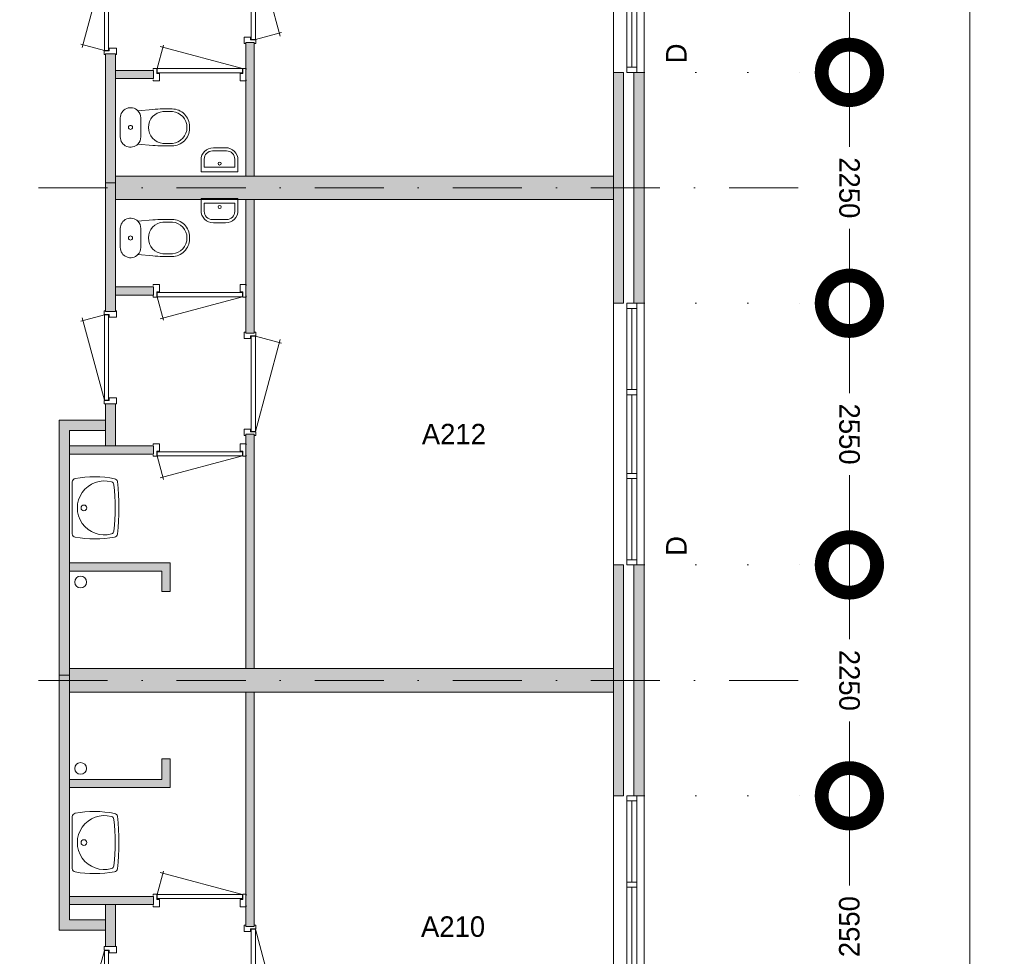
# Model space of a CAD drawing. Header units: millimetres. Extents: x -8493 to 75607, y -19302 to 56340.
# Tile 38 of 40: x 43980 to 53574, y 24404 to 33531. Entities that reach past the tile are written whole.
import ezdxf
from ezdxf.enums import TextEntityAlignment as Align

# ---------------------------------------------------------------- set-up
doc = ezdxf.new("R2010")
doc.units = ezdxf.units.MM
doc.header["$PDMODE"] = 3
doc.header["$PDSIZE"] = 1
doc.linetypes.add('DGN1', pattern=[504.6, 0, -504.6])
doc.linetypes.add('DGN4', pattern=[1345.6, 672.8, -336.4, 0, -336.4])
for name, color, linetype in [('16', 7, 'Continuous'), ('17', 7, 'Continuous'), ('30', 7, 'Continuous'), ('32', 7, 'Continuous'), ('33', 7, 'Continuous'), ('40', 7, 'Continuous'), ('48', 7, 'Continuous'), ('56', 7, 'Continuous'), ('58', 7, 'Continuous'), ('62', 7, 'Continuous')]:
    doc.layers.add(name, color=color, linetype=linetype)
doc.styles.add('dgn003', font='dgn003.shx')
doc.styles.get("Standard").update_dxf_attribs({"font": 'arial.ttf'})
doc.dimstyles.get("Standard").update_dxf_attribs({"dimtxt": 0.18, "dimasz": 0.18, "dimexe": 0.18, "dimexo": 0.0625, "dimgap": 0.09, "dimtad": 0, "dimtih": 1, "dimtoh": 1, "dimdec": 4, "dimzin": 0, "dimdsep": 46, "dimtxsty": 'Standard', "dimcen": 0.09, "dimadec": 0, "dimazin": 0, "dimtfac": 1, "dimtdec": 4, "dimtofl": 0, "dimtmove": 0, "dimatfit": 3, "dimfxl": 1, "dimtolj": 1, "dimtzin": 0, "dimarcsym": 0})

# ---------------------------------------------------------------- blocks, each defined once
blk = doc.blocks.new('830R1090')
at = {"layer": '33', "color": 1, "linetype": 'Continuous', "lineweight": 0}
for p, q in [((38, 108), (99.32, 336.87)), ((868, 108), (66.28, 322.82))]:
    blk.add_line(p, q, dxfattribs=at)
at = {"layer": '33', "color": 92, "linetype": 'Continuous', "lineweight": 13, "true_color": 0x00e100, "flags": 128}
for points in [[(0, 100), (0, 111), (35, 111), (35, 61), (60, 61), (60, -11), (0, -11), (0, 0)], [(906, 100), (906, 111), (871, 111), (871, 61), (846, 61), (846, -11), (906, -11), (906, 0)]]:
    blk.add_lwpolyline(points, dxfattribs=at)
at = {"layer": '33', "color": 2, "linetype": 'Continuous', "lineweight": 13, "true_color": 0xf0f000, "flags": 128}
blk.add_lwpolyline([(868, 108), (38, 108), (38, 68), (868, 68), (868, 108)], dxfattribs=at)
blk = doc.blocks.new('930L0930')
at = {"layer": '33', "color": 1, "linetype": 'Continuous', "lineweight": 0}
for p, q in [((98, -38), (338.7, -936.31)), ((98, -968), (353.44, -899.56))]:
    blk.add_line(p, q, dxfattribs=at)
at = {"layer": '33', "color": 92, "linetype": 'Continuous', "lineweight": 13, "true_color": 0x00e100, "flags": 128}
for points in [[(90, 0), (101, 0), (101, -35), (51, -35), (51, -60), (-11, -60), (-11, 0), (0, 0)], [(90, -1006), (101, -1006), (101, -971), (51, -971), (51, -946), (-11, -946), (-11, -1006), (0, -1006)]]:
    blk.add_lwpolyline(points, dxfattribs=at)
at = {"layer": '33', "color": 2, "linetype": 'Continuous', "lineweight": 13, "true_color": 0xf0f000, "flags": 128}
blk.add_lwpolyline([(98, -968), (98, -38), (58, -38), (58, -968), (98, -968)], dxfattribs=at)
blk = doc.blocks.new('WT0130')
at = {"layer": '40', "color": 7, "linetype": 'Continuous', "lineweight": 0}
blk.add_line((20, 253.2), (20, -253.2), dxfattribs=at)
at = {"layer": '40', "color": 7, "linetype": 'Continuous', "lineweight": 0, "flags": 128}
for points in [[(47.3, 285.7, -0.090801), (432.1, 284.5)], [(20, 253.2, -0.363957), (47.3, 285.7)], [(400.8, -254, -1.30637), (400.8, 254)], [(400.8, 254, -0.309671), (425, 225.6)], [(425, 225.6, -0.052773), (425, -225.6)], [(432.1, 284.5, -0.328769), (459, 256)], [(459, 256, -0.059915), (459, -256)], [(47.3, -285.7, -0.363957), (20, -253.2)], [(432.1, -284.5, -0.090801), (47.3, -285.7)], [(425, -225.6, -0.309671), (400.8, -254)], [(459, -256, -0.328769), (432.1, -284.5)]]:
    blk.add_lwpolyline(points, format="xyb", dxfattribs=at)
at = {"layer": '40', "color": 7, "linetype": 'Continuous', "lineweight": 0}
blk.add_circle((133.3, 0), 28.1, dxfattribs=at)
blk = doc.blocks.new('830R1092')
at = {"layer": '33', "color": 1, "linetype": 'Continuous', "lineweight": 0}
for p, q in [((-108, 868), (-322.82, 66.28)), ((-108, 38), (-336.87, 99.32))]:
    blk.add_line(p, q, dxfattribs=at)
at = {"layer": '33', "color": 92, "linetype": 'Continuous', "lineweight": 13, "true_color": 0x00e100, "flags": 128}
for points in [[(-100, 906), (-111, 906), (-111, 871), (-61, 871), (-61, 846), (11, 846), (11, 906), (0, 906)], [(-100, 0), (-111, 0), (-111, 35), (-61, 35), (-61, 60), (11, 60), (11, 0), (0, 0)]]:
    blk.add_lwpolyline(points, dxfattribs=at)
at = {"layer": '33', "color": 2, "linetype": 'Continuous', "lineweight": 13, "true_color": 0xf0f000, "flags": 128}
blk.add_lwpolyline([(-108, 868), (-108, 38), (-68, 38), (-68, 868), (-108, 868)], dxfattribs=at)
blk = doc.blocks.new('830R1093')
at = {"layer": '33', "color": 1, "linetype": 'Continuous', "lineweight": 0}
for p, q in [((38, -108), (99.32, -336.87)), ((868, -108), (66.28, -322.82))]:
    blk.add_line(p, q, dxfattribs=at)
at = {"layer": '33', "color": 92, "linetype": 'Continuous', "lineweight": 13, "true_color": 0x00e100, "flags": 128}
for points in [[(0, -100), (0, -111), (35, -111), (35, -61), (60, -61), (60, 11), (0, 11), (0, 0)], [(906, -100), (906, -111), (871, -111), (871, -61), (846, -61), (846, 11), (906, 11), (906, 0)]]:
    blk.add_lwpolyline(points, dxfattribs=at)
at = {"layer": '33', "color": 2, "linetype": 'Continuous', "lineweight": 13, "true_color": 0xf0f000, "flags": 128}
blk.add_lwpolyline([(868, -108), (38, -108), (38, -68), (868, -68), (868, -108)], dxfattribs=at)
blk = doc.blocks.new('930L0931')
at = {"layer": '33', "color": 1, "linetype": 'Continuous', "lineweight": 0}
for p, q in [((98, 968), (353.44, 899.56)), ((98, 38), (338.7, 936.31))]:
    blk.add_line(p, q, dxfattribs=at)
at = {"layer": '33', "color": 92, "linetype": 'Continuous', "lineweight": 13, "true_color": 0x00e100, "flags": 128}
for points in [[(90, 1006), (101, 1006), (101, 971), (51, 971), (51, 946), (-11, 946), (-11, 1006), (0, 1006)], [(90, 0), (101, 0), (101, 35), (51, 35), (51, 60), (-11, 60), (-11, 0), (0, 0)]]:
    blk.add_lwpolyline(points, dxfattribs=at)
at = {"layer": '33', "color": 2, "linetype": 'Continuous', "lineweight": 13, "true_color": 0xf0f000, "flags": 128}
blk.add_lwpolyline([(98, 968), (98, 38), (58, 38), (58, 968), (98, 968)], dxfattribs=at)
blk = doc.blocks.new('830R1094')
at = {"layer": '33', "color": 1, "linetype": 'Continuous', "lineweight": 0}
for p, q in [((38, -108), (99.32, -336.87)), ((868, -108), (66.28, -322.82))]:
    blk.add_line(p, q, dxfattribs=at)
at = {"layer": '33', "color": 92, "linetype": 'Continuous', "lineweight": 13, "true_color": 0x00e100, "flags": 128}
for points in [[(0, -100), (0, -111), (35, -111), (35, -61), (60, -61), (60, 11), (0, 11), (0, 0)], [(906, -100), (906, -111), (871, -111), (871, -61), (846, -61), (846, 11), (906, 11), (906, 0)]]:
    blk.add_lwpolyline(points, dxfattribs=at)
at = {"layer": '33', "color": 2, "linetype": 'Continuous', "lineweight": 13, "true_color": 0xf0f000, "flags": 128}
blk.add_lwpolyline([(868, -108), (38, -108), (38, -68), (868, -68), (868, -108)], dxfattribs=at)
blk = doc.blocks.new('CLOS0231')
at = {"layer": '40', "color": 7, "linetype": 'Continuous', "lineweight": 0}
for p, q in [((527.8, 155), (435.8, 155)), ((220, -92.5), (220, 92.5)), ((670, -1.1), (670, 0.8)), ((527.8, -155), (435.5, -155))]:
    blk.add_line(p, q, dxfattribs=at)
at = {"layer": '40', "color": 7, "linetype": 'Continuous', "lineweight": 0, "flags": 128}
for points in [[(338.3, -175.7), (191.9, -162), (191.9, -162, -0.674333), (20, -92.5), (20, -92.5), (20, 92.5), (20, 92.5, -0.674333), (191.9, 162), (191.9, 162), (338.3, 175.7), (338.3, 175.7, -0.023285), (431.3, 180), (431.3, 180), (525, 180), (525, 180, -0.414214), (695, 10), (695, 10), (695, -10), (695, -10, -0.414214), (525, -180), (525, -180), (431.3, -180), (431.3, -180, -0.023285), (338.3, -175.7)], [(436.6, -155, -0.917514), (436.6, 155)], [(527.8, 155, -0.917521), (527.8, -155)]]:
    blk.add_lwpolyline(points, format="xyb", dxfattribs=at)
at = {"layer": '40', "color": 7, "linetype": 'Continuous', "lineweight": 0}
blk.add_circle((120, 0), 20, dxfattribs=at)
for centre, start, end in [((120, 92.5), 0, 44.02728), ((120, -92.5), 315.97272, 0)]:
    blk.add_arc(centre, 100, start, end, dxfattribs=at)
blk = doc.blocks.new('WT0131')
at = {"layer": '40', "color": 7, "linetype": 'Continuous', "lineweight": 0}
blk.add_line((20, -253.2), (20, 253.2), dxfattribs=at)
blk.add_circle((133.3, 0), 28.1, dxfattribs=at)
for centre, radius, start, end in [((236.5, -765.8), 1068.4, 79.44861, 100.20169), ((53, 253.2), 33, 100.00267, 180), ((332.1, 0), 263.1, 74.86666, 285.13334), ((392.2, 222.2), 33, 6.04176, 74.86666), ((-1706.8, 0), 2143.7, 353.95824, 6.04176), ((426.2, 252), 33, 6.85751, 79.65449), ((-1669.4, 0), 2143.7, 353.14249, 6.85751), ((53, -253.2), 33, 180, 259.99733), ((236.5, 765.8), 1068.4, 259.79831, 280.55139), ((392.2, -222.2), 33, 285.13334, 353.95824), ((426.2, -252), 33, 280.34551, 353.14249)]:
    blk.add_arc(centre, radius, start, end, dxfattribs=at)
blk = doc.blocks.new('830R1095')
at = {"layer": '33', "color": 1, "linetype": 'Continuous', "lineweight": 0}
for p, q in [((-108, -38), (-336.87, -99.32)), ((-108, -868), (-322.82, -66.28))]:
    blk.add_line(p, q, dxfattribs=at)
at = {"layer": '33', "color": 92, "linetype": 'Continuous', "lineweight": 13, "true_color": 0x00e100, "flags": 128}
for points in [[(-100, 0), (-111, 0), (-111, -35), (-61, -35), (-61, -60), (11, -60), (11, 0), (0, 0)], [(-100, -906), (-111, -906), (-111, -871), (-61, -871), (-61, -846), (11, -846), (11, -906), (0, -906)]]:
    blk.add_lwpolyline(points, dxfattribs=at)
at = {"layer": '33', "color": 2, "linetype": 'Continuous', "lineweight": 13, "true_color": 0xf0f000, "flags": 128}
blk.add_lwpolyline([(-108, -868), (-108, -38), (-68, -38), (-68, -868), (-108, -868)], dxfattribs=at)
blk = doc.blocks.new('930L0932')
at = {"layer": '33', "color": 1, "linetype": 'Continuous', "lineweight": 0}
for p, q in [((98, -38), (338.7, -936.31)), ((98, -968), (353.44, -899.56))]:
    blk.add_line(p, q, dxfattribs=at)
at = {"layer": '33', "color": 92, "linetype": 'Continuous', "lineweight": 13, "true_color": 0x00e100, "flags": 128}
for points in [[(90, 0), (101, 0), (101, -35), (51, -35), (51, -60), (-11, -60), (-11, 0), (0, 0)], [(90, -1006), (101, -1006), (101, -971), (51, -971), (51, -946), (-11, -946), (-11, -1006), (0, -1006)]]:
    blk.add_lwpolyline(points, dxfattribs=at)
at = {"layer": '33', "color": 2, "linetype": 'Continuous', "lineweight": 13, "true_color": 0xf0f000, "flags": 128}
blk.add_lwpolyline([(98, -968), (98, -38), (58, -38), (58, -968), (98, -968)], dxfattribs=at)
blk = doc.blocks.new('CLOS0232')
at = {"layer": '40', "color": 7, "linetype": 'Continuous', "lineweight": 0}
for p, q in [((527.8, 155), (435.5, 155)), ((220, 92.5), (220, -92.5)), ((670, 1.1), (670, -0.8)), ((527.8, -155), (435.8, -155))]:
    blk.add_line(p, q, dxfattribs=at)
at = {"layer": '40', "color": 7, "linetype": 'Continuous', "lineweight": 0, "flags": 128}
for points in [[(338.3, 175.7), (191.9, 162), (191.9, 162, 0.674333), (20, 92.5), (20, 92.5), (20, -92.5), (20, -92.5, 0.674333), (191.9, -162), (191.9, -162), (338.3, -175.7), (338.3, -175.7, 0.023285), (431.3, -180), (431.3, -180), (525, -180), (525, -180, 0.414214), (695, -10), (695, -10), (695, 10), (695, 10, 0.414214), (525, 180), (525, 180), (431.3, 180), (431.3, 180, 0.023285), (338.3, 175.7)], [(191.9, 162, -0.194504), (220, 92.5)], [(220, -92.5, -0.194504), (191.9, -162)]]:
    blk.add_lwpolyline(points, format="xyb", dxfattribs=at)
at = {"layer": '40', "color": 7, "linetype": 'Continuous', "lineweight": 0}
blk.add_circle((120, 0), 20, dxfattribs=at)
for centre, start, end in [((450, 0), 94.92635, 265.07365), ((514.4, 0), 274.9259, 85.0741)]:
    blk.add_arc(centre, 155.6, start, end, dxfattribs=at)
blk = doc.blocks.new('830R1097')
at = {"layer": '33', "color": 1, "linetype": 'Continuous', "lineweight": 0}
for p, q in [((38, 108), (99.32, 336.87)), ((868, 108), (66.28, 322.82))]:
    blk.add_line(p, q, dxfattribs=at)
at = {"layer": '33', "color": 92, "linetype": 'Continuous', "lineweight": 13, "true_color": 0x00e100, "flags": 128}
for points in [[(0, 100), (0, 111), (35, 111), (35, 61), (60, 61), (60, -11), (0, -11), (0, 0)], [(906, 100), (906, 111), (871, 111), (871, 61), (846, 61), (846, -11), (906, -11), (906, 0)]]:
    blk.add_lwpolyline(points, dxfattribs=at)
at = {"layer": '33', "color": 2, "linetype": 'Continuous', "lineweight": 13, "true_color": 0xf0f000, "flags": 128}
blk.add_lwpolyline([(868, 108), (38, 108), (38, 68), (868, 68), (868, 108)], dxfattribs=at)
blk = doc.blocks.new('FT0131')
at = {"layer": '40', "color": 7, "linetype": 'Continuous', "lineweight": 0}
for p, q in [((-180, 135.1), (-180, 20)), ((148.9, 64.6), (148.9, 144)), ((-180, 20), (180, 20)), ((-148.9, 64.6), (148.9, 64.6))]:
    blk.add_line(p, q, dxfattribs=at)
at = {"layer": '40', "color": 7, "linetype": 'Continuous', "lineweight": 0, "flags": 128}
for points in [[(68.9, 224), (-68.9, 224)], [(60, 255.1), (-60, 255.1)], [(-148.9, 144), (-148.9, 64.6)], [(180, 20), (180, 135.1)]]:
    blk.add_lwpolyline(points, dxfattribs=at)
for points in [[(60, 255.1, -0.414214), (180, 135.1)], [(68.9, 224, -0.414214), (148.9, 144)]]:
    blk.add_lwpolyline(points, format="xyb", dxfattribs=at)
at = {"layer": '40', "color": 7, "linetype": 'Continuous', "lineweight": 0}
blk.add_circle((0.9, 101.1), 15.1, dxfattribs=at)
for centre, radius in [((-60, 135.1), 120), ((-68.9, 144), 80)]:
    blk.add_arc(centre, radius, 90, 180, dxfattribs=at)
blk = doc.blocks.new('FT0132')
at = {"layer": '40', "color": 7, "linetype": 'Continuous', "lineweight": 0}
for p, q in [((-180, -135.1), (-180, -20)), ((-180, -20), (180, -20)), ((-148.9, -64.6), (148.9, -64.6)), ((148.9, -64.6), (148.9, -144))]:
    blk.add_line(p, q, dxfattribs=at)
at = {"layer": '40', "color": 7, "linetype": 'Continuous', "lineweight": 0, "flags": 128}
for points in [[(-148.9, -144), (-148.9, -64.6)], [(180, -20), (180, -135.1)], [(68.9, -224), (-68.9, -224)], [(60, -255.1), (-60, -255.1)]]:
    blk.add_lwpolyline(points, dxfattribs=at)
for points in [[(-60, -255.1, -0.414214), (-180, -135.1)], [(-68.9, -224, -0.414214), (-148.9, -144)]]:
    blk.add_lwpolyline(points, format="xyb", dxfattribs=at)
at = {"layer": '40', "color": 7, "linetype": 'Continuous', "lineweight": 0}
blk.add_circle((0.9, -101.1), 15.1, dxfattribs=at)
for centre, radius in [((60, -135.1), 120), ((68.9, -144), 80)]:
    blk.add_arc(centre, radius, 270, 0, dxfattribs=at)
blk = doc.blocks.new('830R1098')
at = {"layer": '33', "color": 1, "linetype": 'Continuous', "lineweight": 0}
for p, q in [((-108, 868), (-322.82, 66.28)), ((-108, 38), (-336.87, 99.32))]:
    blk.add_line(p, q, dxfattribs=at)
at = {"layer": '33', "color": 92, "linetype": 'Continuous', "lineweight": 13, "true_color": 0x00e100, "flags": 128}
for points in [[(-100, 906), (-111, 906), (-111, 871), (-61, 871), (-61, 846), (11, 846), (11, 906), (0, 906)], [(-100, 0), (-111, 0), (-111, 35), (-61, 35), (-61, 60), (11, 60), (11, 0), (0, 0)]]:
    blk.add_lwpolyline(points, dxfattribs=at)
at = {"layer": '33', "color": 2, "linetype": 'Continuous', "lineweight": 13, "true_color": 0xf0f000, "flags": 128}
blk.add_lwpolyline([(-108, 868), (-108, 38), (-68, 38), (-68, 868), (-108, 868)], dxfattribs=at)
blk = doc.blocks.new('_DotSmall')
at = {"color": 0, "linetype": 'ByBlock', "const_width": 0.5}
blk.add_lwpolyline([(-0.0625, 0, 1), (0.0625, 0, 1)], format="xyb", close=True, dxfattribs=at)
blk = doc.blocks.new('*D3740')
at = {"layer": '58', "color": 3, "linetype": 'Continuous', "lineweight": 0, "transparency": 16777216}
for p, q in [((52064.76, 35567.77), (52064.76, 34692.77)), ((52064.76, 33017.77), (52064.76, 33892.77))]:
    blk.add_line(p, q, dxfattribs=at)
at = {"layer": 'Defpoints', "color": 0, "linetype": 'Continuous', "transparency": 16777216}
for p in [(50064.76, 35567.77), (50064.76, 33017.77), (52064.76, 33017.77)]:
    blk.add_point(p, dxfattribs=at)
at = {"layer": '58', "color": 3, "linetype": 'Continuous', "lineweight": 0, "transparency": 16777216, "xscale": 1080, "yscale": 1080, "zscale": 1080}
for p, rotation in [((52064.76, 35567.77), 90), ((52064.76, 33017.77), 270)]:
    blk.add_blockref('_DotSmall', p, dxfattribs=dict(at, rotation=rotation))
at = {"layer": '58', "color": 3, "linetype": 'Continuous', "lineweight": 0, "transparency": 16777216, "insert": (52064.76, 34292.77), "char_height": 200, "attachment_point": 5, "rotation": 90, "style": 'dgn003'}
blk.add_mtext('\\A1;2550', dxfattribs=at)
blk = doc.blocks.new('*D3741')
at = {"layer": '58', "color": 3, "linetype": 'Continuous', "lineweight": 0, "transparency": 16777216}
for p, q in [((52064.76, 33017.77), (52064.76, 32292.77)), ((52064.76, 30767.77), (52064.76, 31492.77))]:
    blk.add_line(p, q, dxfattribs=at)
at = {"layer": 'Defpoints', "color": 0, "linetype": 'Continuous', "transparency": 16777216}
for p in [(50064.76, 33017.77), (52064.76, 33017.77), (50064.76, 30767.77)]:
    blk.add_point(p, dxfattribs=at)
at = {"layer": '58', "color": 3, "linetype": 'Continuous', "lineweight": 0, "transparency": 16777216, "xscale": 1080, "yscale": 1080, "zscale": 1080}
for p, rotation in [((52064.76, 33017.77), 90), ((52064.76, 30767.77), 270)]:
    blk.add_blockref('_DotSmall', p, dxfattribs=dict(at, rotation=rotation))
at = {"layer": '58', "color": 3, "linetype": 'Continuous', "lineweight": 0, "transparency": 16777216, "insert": (52064.76, 31892.77), "char_height": 200, "attachment_point": 5, "rotation": 270, "style": 'dgn003'}
blk.add_mtext('\\A1;2250', dxfattribs=at)
blk = doc.blocks.new('*D3742')
at = {"layer": '58', "color": 3, "linetype": 'Continuous', "lineweight": 0, "transparency": 16777216}
for p, q in [((52064.76, 30767.77), (52064.76, 29892.77)), ((52064.76, 28217.77), (52064.76, 29092.77))]:
    blk.add_line(p, q, dxfattribs=at)
at = {"layer": 'Defpoints', "color": 0, "linetype": 'Continuous', "transparency": 16777216}
for p in [(50064.76, 30767.77), (52064.76, 30767.77), (50064.76, 28217.77)]:
    blk.add_point(p, dxfattribs=at)
at = {"layer": '58', "color": 3, "linetype": 'Continuous', "lineweight": 0, "transparency": 16777216, "xscale": 1080, "yscale": 1080, "zscale": 1080}
for p, rotation in [((52064.76, 30767.77), 90), ((52064.76, 28217.77), 270)]:
    blk.add_blockref('_DotSmall', p, dxfattribs=dict(at, rotation=rotation))
at = {"layer": '58', "color": 3, "linetype": 'Continuous', "lineweight": 0, "transparency": 16777216, "insert": (52064.76, 29492.77), "char_height": 200, "attachment_point": 5, "rotation": 270, "style": 'dgn003'}
blk.add_mtext('\\A1;2550', dxfattribs=at)
blk = doc.blocks.new('*D3743')
at = {"layer": '58', "color": 3, "linetype": 'Continuous', "lineweight": 0, "transparency": 16777216}
for p, q in [((52064.76, 28217.77), (52064.76, 27492.77)), ((52064.76, 25967.77), (52064.76, 26692.77))]:
    blk.add_line(p, q, dxfattribs=at)
at = {"layer": 'Defpoints', "color": 0, "linetype": 'Continuous', "transparency": 16777216}
for p in [(50064.76, 28217.77), (52064.76, 28217.77), (50064.76, 25967.77)]:
    blk.add_point(p, dxfattribs=at)
at = {"layer": '58', "color": 3, "linetype": 'Continuous', "lineweight": 0, "transparency": 16777216, "xscale": 1080, "yscale": 1080, "zscale": 1080}
for p, rotation in [((52064.76, 28217.77), 90), ((52064.76, 25967.77), 270)]:
    blk.add_blockref('_DotSmall', p, dxfattribs=dict(at, rotation=rotation))
at = {"layer": '58', "color": 3, "linetype": 'Continuous', "lineweight": 0, "transparency": 16777216, "insert": (52064.76, 27092.77), "char_height": 200, "attachment_point": 5, "rotation": 270, "style": 'dgn003'}
blk.add_mtext('\\A1;2250', dxfattribs=at)
blk = doc.blocks.new('*D3744')
at = {"layer": '58', "color": 3, "linetype": 'Continuous', "lineweight": 0, "transparency": 16777216}
for p, q in [((52064.76, 25967.77), (52064.76, 25092.77)), ((52064.76, 23417.77), (52064.76, 24292.77))]:
    blk.add_line(p, q, dxfattribs=at)
at = {"layer": 'Defpoints', "color": 0, "linetype": 'Continuous', "transparency": 16777216}
for p in [(50064.76, 25967.77), (50064.76, 23417.77), (52064.76, 23417.77)]:
    blk.add_point(p, dxfattribs=at)
at = {"layer": '58', "color": 3, "linetype": 'Continuous', "lineweight": 0, "transparency": 16777216, "xscale": 1080, "yscale": 1080, "zscale": 1080}
for p, rotation in [((52064.76, 25967.77), 90), ((52064.76, 23417.77), 270)]:
    blk.add_blockref('_DotSmall', p, dxfattribs=dict(at, rotation=rotation))
at = {"layer": '58', "color": 3, "linetype": 'Continuous', "lineweight": 0, "transparency": 16777216, "insert": (52064.76, 24692.77), "char_height": 200, "attachment_point": 5, "rotation": 90, "style": 'dgn003'}
blk.add_mtext('\\A1;2550', dxfattribs=at)
blk = doc.blocks.new('*D3816')
at = {"layer": '58', "color": 3, "linetype": 'Continuous', "lineweight": 0, "transparency": 16777216}
for p, q in [((53236.8, 41607.8), (53236.8, 22733.7)), ((53236.8, 2907.8), (53236.8, 21781.8))]:
    blk.add_line(p, q, dxfattribs=at)
at = {"layer": 'Defpoints', "color": 0, "linetype": 'Continuous', "transparency": 16777216}
for p in [(51045, 41607.8), (51045, 2907.8), (53236.8, 2907.8)]:
    blk.add_point(p, dxfattribs=at)
at = {"layer": '58', "color": 3, "linetype": 'Continuous', "lineweight": 0, "transparency": 16777216, "xscale": 1080, "yscale": 1080, "zscale": 1080}
for p, rotation in [((53236.8, 41607.8), 90), ((53236.8, 2907.8), 270)]:
    blk.add_blockref('_DotSmall', p, dxfattribs=dict(at, rotation=rotation))
at = {"layer": '58', "color": 3, "linetype": 'Continuous', "lineweight": 0, "transparency": 16777216, "insert": (53236.8, 22257.8), "char_height": 200, "attachment_point": 5, "rotation": 90, "style": 'dgn003'}
blk.add_mtext('\\A1;38700', dxfattribs=at)

msp = doc.modelspace()

# ---------------------------------------------------------------- hatches: boundary and pattern name
at = {"layer": '16'}
for points in [[(49964.76, 30767.77), (49964.76, 33017.77), (50064.76, 33017.77), (50064.76, 30767.77)], [(49964.76, 25967.77), (49964.76, 28217.77), (50064.76, 28217.77), (50064.76, 25967.77)]]:
    msp.add_hatch(color=7, dxfattribs=at).paths.add_polyline_path(points)
at = {"layer": '62'}
for color, points in [(9, [(46184.76, 33307.77), (46184.76, 32007.77), (46264.76, 32007.77), (46264.76, 33307.77)]), (7, [(44914.76, 33197.77), (44914.76, 31942.77), (44814.76, 31942.77), (44814.76, 33197.77)]), (9, [(45284.76, 33037.77), (45284.76, 32957.77), (44914.76, 32957.77), (44914.76, 33037.77)]), (9, [(49764.76, 30767.77), (49764.76, 33017.77), (49864.76, 33017.77), (49864.76, 30767.77)]), (9, [(44914.76, 32007.77), (49764.76, 32007.77), (49764.76, 31777.77), (44914.76, 31777.77)]), (7, [(44914.76, 30687.77), (44914.76, 31942.77), (44814.76, 31942.77), (44814.76, 30687.77)]), (9, [(46184.76, 30477.77), (46184.76, 31777.77), (46264.76, 31777.77), (46264.76, 30477.77)]), (9, [(45284.76, 30847.77), (45284.76, 30927.77), (44914.76, 30927.77), (44914.76, 30847.77)]), (7, [(44914.76, 29377.77), (44914.76, 29787.77), (44814.76, 29787.77), (44814.76, 29377.77)]), (7, [(44364.76, 27142.77), (44464.76, 27142.77), (44464.76, 29527.77), (44814.76, 29527.77), (44814.76, 29627.77), (44364.76, 29627.77)]), (9, [(46184.76, 27207.77), (46184.76, 29492.77), (46264.76, 29492.77), (46264.76, 27207.77)]), (9, [(45284.76, 29297.77), (45284.76, 29377.77), (44464.76, 29377.77), (44464.76, 29297.77)]), (9, [(45364.76, 27957.77), (45444.76, 27957.77), (45444.76, 28237.77), (44464.76, 28237.77), (44464.76, 28157.77), (45364.76, 28157.77)]), (9, [(49764.76, 25967.77), (49764.76, 28217.77), (49864.76, 28217.77), (49864.76, 25967.77)]), (9, [(44464.76, 27207.77), (49764.76, 27207.77), (49764.76, 26977.77), (44464.76, 26977.77)]), (7, [(44364.76, 27142.77), (44464.76, 27142.77), (44464.76, 24757.77), (44814.76, 24757.77), (44814.76, 24657.77), (44364.76, 24657.77)]), (9, [(46184.76, 26977.77), (46184.76, 24692.77), (46264.76, 24692.77), (46264.76, 26977.77)]), (9, [(45364.76, 26327.77), (45444.76, 26327.77), (45444.76, 26047.77), (44464.76, 26047.77), (44464.76, 26127.77), (45364.76, 26127.77)]), (9, [(45284.76, 24987.77), (45284.76, 24907.77), (44464.76, 24907.77), (44464.76, 24987.77)]), (7, [(44914.76, 24907.77), (44914.76, 24497.77), (44814.76, 24497.77), (44814.76, 24907.77)])]:
    msp.add_hatch(color=color, dxfattribs=at).paths.add_polyline_path(points)

# ---------------------------------------------------------------- linework, layer by layer
at = {"layer": '16', "color": 92, "linetype": 'Continuous', "lineweight": 0, "true_color": 0x00e100, "flags": 128}
for points in [[(46184.76, 32007.77), (46184.76, 33307.77), (46264.76, 33307.77), (46264.76, 32007.77), (46184.76, 32007.77)], [(44814.76, 33197.77), (44814.76, 31942.77), (44914.76, 31942.77), (44914.76, 33197.77), (44814.76, 33197.77)], [(44914.76, 33037.77), (44914.76, 32957.77), (45284.76, 32957.77), (45284.76, 33037.77), (44914.76, 33037.77)], [(49764.76, 30767.77), (49764.76, 33017.77), (49864.76, 33017.77), (49864.76, 30767.77), (49764.76, 30767.77)], [(49964.76, 30767.77), (49964.76, 33017.77), (50064.76, 33017.77), (50064.76, 30767.77), (49964.76, 30767.77)], [(44814.76, 30687.77), (44814.76, 31942.77), (44914.76, 31942.77), (44914.76, 30687.77), (44814.76, 30687.77)], [(46184.76, 31777.77), (46184.76, 30477.77), (46264.76, 30477.77), (46264.76, 31777.77), (46184.76, 31777.77)], [(44914.76, 30847.77), (44914.76, 30927.77), (45284.76, 30927.77), (45284.76, 30847.77), (44914.76, 30847.77)], [(44814.76, 29377.77), (44814.76, 29787.77), (44914.76, 29787.77), (44914.76, 29377.77), (44814.76, 29377.77)], [(44364.76, 27142.77), (44364.76, 29627.77), (44814.76, 29627.77), (44814.76, 29527.77), (44464.76, 29527.77), (44464.76, 27142.77), (44364.76, 27142.77)], [(46184.76, 29492.77), (46184.76, 27207.77), (46264.76, 27207.77), (46264.76, 29492.77), (46184.76, 29492.77)], [(44464.76, 29297.77), (44464.76, 29377.77), (45284.76, 29377.77), (45284.76, 29297.77), (44464.76, 29297.77)], [(44464.76, 28157.77), (45364.76, 28157.77), (45364.76, 27957.77), (45444.76, 27957.77), (45444.76, 28237.77), (44464.76, 28237.77), (44464.76, 28157.77)], [(49764.76, 25967.77), (49764.76, 28217.77), (49864.76, 28217.77), (49864.76, 25967.77), (49764.76, 25967.77)], [(49964.76, 25967.77), (49964.76, 28217.77), (50064.76, 28217.77), (50064.76, 25967.77), (49964.76, 25967.77)], [(44364.76, 27142.77), (44364.76, 24657.77), (44814.76, 24657.77), (44814.76, 24757.77), (44464.76, 24757.77), (44464.76, 27142.77), (44364.76, 27142.77)], [(46184.76, 24692.77), (46184.76, 26977.77), (46264.76, 26977.77), (46264.76, 24692.77), (46184.76, 24692.77)], [(44464.76, 26127.77), (45364.76, 26127.77), (45364.76, 26327.77), (45444.76, 26327.77), (45444.76, 26047.77), (44464.76, 26047.77), (44464.76, 26127.77)], [(44464.76, 24987.77), (44464.76, 24907.77), (45284.76, 24907.77), (45284.76, 24987.77), (44464.76, 24987.77)], [(44814.76, 24907.77), (44814.76, 24497.77), (44914.76, 24497.77), (44914.76, 24907.77), (44814.76, 24907.77)]]:
    msp.add_lwpolyline(points, dxfattribs=at)
at = {"layer": '16', "color": 7, "linetype": 'Continuous', "lineweight": 0, "flags": 128}
for points in [[(49964.76, 30767.77), (49964.76, 33017.77), (50064.76, 33017.77), (50064.76, 30767.77), (49964.76, 30767.77)], [(49964.76, 25967.77), (49964.76, 28217.77), (50064.76, 28217.77), (50064.76, 25967.77), (49964.76, 25967.77)]]:
    msp.add_lwpolyline(points, dxfattribs=at)
at = {"layer": '17', "color": 92, "linetype": 'Continuous', "lineweight": 0, "true_color": 0x00e100, "flags": 128}
for points in [[(44914.76, 31777.77), (44914.76, 32007.77), (49764.76, 32007.77), (49764.76, 31777.77), (44914.76, 31777.77)], [(44464.76, 26977.77), (44464.76, 27207.77), (49764.76, 27207.77), (49764.76, 26977.77), (44464.76, 26977.77)]]:
    msp.add_lwpolyline(points, dxfattribs=at)
at = {"layer": '30', "color": 3, "linetype": 'Continuous', "lineweight": 0}
for p, q in [((49764.76, 33017.77), (49764.76, 35567.77)), ((50064.76, 33017.77), (50064.76, 35567.77)), ((49764.76, 30767.77), (49764.76, 28217.77)), ((50064.76, 30767.77), (50064.76, 28217.77)), ((49764.76, 23417.77), (49764.76, 25967.77)), ((50064.76, 23417.77), (50064.76, 25967.77))]:
    msp.add_line(p, q, dxfattribs=at)
at = {"layer": '32', "color": 3, "linetype": 'Continuous', "lineweight": 0}
for p, q in [((49894.76, 35517.77), (49894.76, 33067.77)), ((49994.76, 33067.77), (49994.76, 35567.77)), ((49944.76, 33067.77), (49944.76, 33859.44)), ((49894.76, 33067.77), (49994.76, 33067.77)), ((49894.76, 28267.77), (49894.76, 30717.77)), ((49894.76, 30717.77), (49994.76, 30717.77)), ((49944.76, 30717.77), (49944.76, 29926.1)), ((49994.76, 30717.77), (49994.76, 28217.77)), ((49944.76, 29876.1), (49944.76, 29109.43)), ((49944.76, 29059.43), (49944.76, 28267.77)), ((49894.76, 25917.77), (49894.76, 23467.77)), ((49944.76, 25126.11), (49944.76, 25917.77)), ((49994.76, 23467.77), (49994.76, 25967.77)), ((49944.76, 24309.44), (49944.76, 25076.11))]:
    msp.add_line(p, q, dxfattribs=at)
at = {"layer": '32', "color": 3, "linetype": 'Continuous', "lineweight": 0, "flags": 128}
for points in [[(49994.76, 33017.77), (49994.76, 33067.77), (49894.76, 33067.77), (49894.76, 33017.77), (49994.76, 33017.77)], [(49994.76, 30767.77), (49994.76, 30717.77), (49894.76, 30717.77), (49894.76, 30767.77), (49994.76, 30767.77)], [(49994.76, 29926.1), (49994.76, 29876.1), (49894.76, 29876.1), (49894.76, 29926.1), (49994.76, 29926.1)], [(49994.76, 29109.43), (49994.76, 29059.43), (49894.76, 29059.43), (49894.76, 29109.43), (49994.76, 29109.43)], [(49994.76, 28267.77), (49994.76, 28217.77), (49894.76, 28217.77), (49894.76, 28267.77), (49994.76, 28267.77)], [(49994.76, 25917.77), (49994.76, 25967.77), (49894.76, 25967.77), (49894.76, 25917.77), (49994.76, 25917.77)], [(49994.76, 25076.11), (49994.76, 25126.11), (49894.76, 25126.11), (49894.76, 25076.11), (49994.76, 25076.11)]]:
    msp.add_lwpolyline(points, dxfattribs=at)
at = {"layer": '40', "color": 3, "linetype": 'Continuous', "lineweight": 0}
for centre in [(44573.36, 28051.01), (44573.36, 26234.53)]:
    msp.add_circle(centre, 57.46, dxfattribs=at)
at = {"layer": '56', "color": 3, "linetype": 'DGN4', "lineweight": 0}
for p, q in [((51564.76, 31892.77), (-3435.24, 31892.77)), ((51564.76, 27092.77), (-3435.24, 27092.77))]:
    msp.add_line(p, q, dxfattribs=at)
at = {"layer": '58', "color": 3, "linetype": 'DGN1', "lineweight": 0}
for p, q in [((50064.76, 33017.77), (52064.76, 33017.77)), ((50064.76, 30767.77), (52064.76, 30767.77)), ((50064.76, 28217.77), (52064.76, 28217.77)), ((50064.76, 25967.77), (52064.76, 25967.77))]:
    msp.add_line(p, q, dxfattribs=at)
at = {"layer": '62', "color": 9, "linetype": 'Continuous', "lineweight": 0, "flags": 128}
for points in [[(46184.76, 33307.77), (46184.76, 32007.77), (46264.76, 32007.77), (46264.76, 33307.77), (46184.76, 33307.77)], [(45284.76, 33037.77), (45284.76, 32957.77), (44914.76, 32957.77), (44914.76, 33037.77), (45284.76, 33037.77)], [(49764.76, 30767.77), (49764.76, 33017.77), (49864.76, 33017.77), (49864.76, 30767.77), (49764.76, 30767.77)], [(44914.76, 32007.77), (49764.76, 32007.77), (49764.76, 31777.77), (44914.76, 31777.77), (44914.76, 32007.77)], [(46184.76, 30477.77), (46184.76, 31777.77), (46264.76, 31777.77), (46264.76, 30477.77), (46184.76, 30477.77)], [(45284.76, 30847.77), (45284.76, 30927.77), (44914.76, 30927.77), (44914.76, 30847.77), (45284.76, 30847.77)], [(46184.76, 27207.77), (46184.76, 29492.77), (46264.76, 29492.77), (46264.76, 27207.77), (46184.76, 27207.77)], [(45284.76, 29297.77), (45284.76, 29377.77), (44464.76, 29377.77), (44464.76, 29297.77), (45284.76, 29297.77)], [(45364.76, 27957.77), (45444.76, 27957.77), (45444.76, 28237.77), (44464.76, 28237.77), (44464.76, 28157.77), (45364.76, 28157.77), (45364.76, 27957.77)], [(49764.76, 25967.77), (49764.76, 28217.77), (49864.76, 28217.77), (49864.76, 25967.77), (49764.76, 25967.77)], [(44464.76, 27207.77), (49764.76, 27207.77), (49764.76, 26977.77), (44464.76, 26977.77), (44464.76, 27207.77)], [(46184.76, 26977.77), (46184.76, 24692.77), (46264.76, 24692.77), (46264.76, 26977.77), (46184.76, 26977.77)], [(45364.76, 26327.77), (45444.76, 26327.77), (45444.76, 26047.77), (44464.76, 26047.77), (44464.76, 26127.77), (45364.76, 26127.77), (45364.76, 26327.77)], [(45284.76, 24987.77), (45284.76, 24907.77), (44464.76, 24907.77), (44464.76, 24987.77), (45284.76, 24987.77)]]:
    msp.add_lwpolyline(points, dxfattribs=at)
at = {"layer": '62', "color": 7, "linetype": 'Continuous', "lineweight": 0, "flags": 128}
for points in [[(44914.76, 33197.77), (44914.76, 31942.77), (44814.76, 31942.77), (44814.76, 33197.77), (44914.76, 33197.77)], [(44914.76, 30687.77), (44914.76, 31942.77), (44814.76, 31942.77), (44814.76, 30687.77), (44914.76, 30687.77)], [(44914.76, 29377.77), (44914.76, 29787.77), (44814.76, 29787.77), (44814.76, 29377.77), (44914.76, 29377.77)], [(44364.76, 27142.77), (44464.76, 27142.77), (44464.76, 29527.77), (44814.76, 29527.77), (44814.76, 29627.77), (44364.76, 29627.77), (44364.76, 27142.77)], [(44364.76, 27142.77), (44464.76, 27142.77), (44464.76, 24757.77), (44814.76, 24757.77), (44814.76, 24657.77), (44364.76, 24657.77), (44364.76, 27142.77)], [(44914.76, 24907.77), (44914.76, 24497.77), (44814.76, 24497.77), (44814.76, 24907.77), (44914.76, 24907.77)]]:
    msp.add_lwpolyline(points, dxfattribs=at)

# ---------------------------------------------------------------- block references
at = {"color": 7, "linetype": 'Continuous', "lineweight": 0}
for name, p in [('930L0932', (46178.79, 34306)), ('830R1098', (44912.86, 33193.06)), ('830R1097', (45281.67, 32946.17)), ('CLOS0232', (44939.66, 32481.28)), ('FT0131', (45926.8, 32028.2)), ('FT0132', (45926.8, 31807.34)), ('CLOS0231', (44939.66, 31404.26)), ('830R1094', (45281.67, 30939.37)), ('830R1095', (44912.86, 30692.48)), ('930L0931', (46178.79, 29479.54)), ('830R1093', (45281.68, 29387.95)), ('WT0131', (44472.62, 28773.63)), ('WT0130', (44472.62, 25511.91)), ('830R1090', (45281.68, 24897.59)), ('930L0930', (46178.79, 24706)), ('830R1092', (44912.86, 23593.06))]:
    msp.add_blockref(name, p, dxfattribs=at)

# ---------------------------------------------------------------- texts
at = {"layer": '48', "color": 7, "linetype": 'Continuous', "lineweight": 0, "style": 'dgn003'}
for p in [(50378.06, 33202.78), (50378.06, 28402.78)]:
    msp.add_text('D', height=200, rotation=90, dxfattribs=at).set_placement(p, align=Align.MIDDLE_CENTER)
for s, p in [('A212', (48210.63, 29492.45)), ('A210', (48202.69, 24693.11))]:
    msp.add_text(s, height=200, dxfattribs=at).set_placement(p, align=Align.MIDDLE_CENTER)

# ---------------------------------------------------------------- dimensions: what is measured, and where the dimension line sits
at = {"layer": '58', "color": 3, "linetype": 'Continuous', "lineweight": 0}
for base, p1, p2, angle, picture, middle, turn in [((53236.81, 2907.77), (51044.98, 41607.77), (51044.98, 2907.77), 90, '*D3816', (53236.81, 22257.77), 90), ((52064.76, 33017.77), (50064.76, 35567.77), (50064.76, 33017.77), 90, '*D3740', (52064.76, 34292.77), 90), ((52064.76, 33017.77), (50064.76, 30767.77), (50064.76, 33017.77), 270, '*D3741', (52064.76, 31892.77), 270), ((52064.76, 30767.77), (50064.76, 28217.77), (50064.76, 30767.77), 270, '*D3742', (52064.76, 29492.77), 270), ((52064.76, 28217.77), (50064.76, 25967.77), (50064.76, 28217.77), 270, '*D3743', (52064.76, 27092.77), 270), ((52064.76, 23417.77), (50064.76, 25967.77), (50064.76, 23417.77), 90, '*D3744', (52064.76, 24692.77), 90)]:
    dim = msp.add_linear_dim(base=base, p1=p1, p2=p2, angle=angle, dimstyle='Standard', override={"dimscale": 1, "dimtxt": 200, "dimasz": 1080, "dimexe": 0, "dimexo": 0, "dimgap": 100, "dimtad": 1, "dimjust": 0, "dimtih": 0, "dimtoh": 0, "dimdec": 0, "dimlfac": 1, "dimzin": 11, "dimdsep": 46, "dimlunit": 2, "dimpost": '<>', "dimtxsty": 'dgn003', "dimblk1": 'DotSmall', "dimblk2": 'DotSmall', "dimsah": 1, "dimcen": 0, "dimse1": 1, "dimse2": 1, "dimclrd": 3, "dimclre": 3, "dimclrt": 3, "dimtol": 0, "dimtix": 1, "dimtofl": 1, "dimatfit": 3, "dimfrac": 1, "dimtolj": 1, "dimlwd": 0, "dimlwe": 0}, dxfattribs=at)
    dim.commit()
    dim.dimension.update_dxf_attribs({"geometry": picture, "text_midpoint": middle, "text_rotation": turn})

doc.saveas('drawing.dxf')
